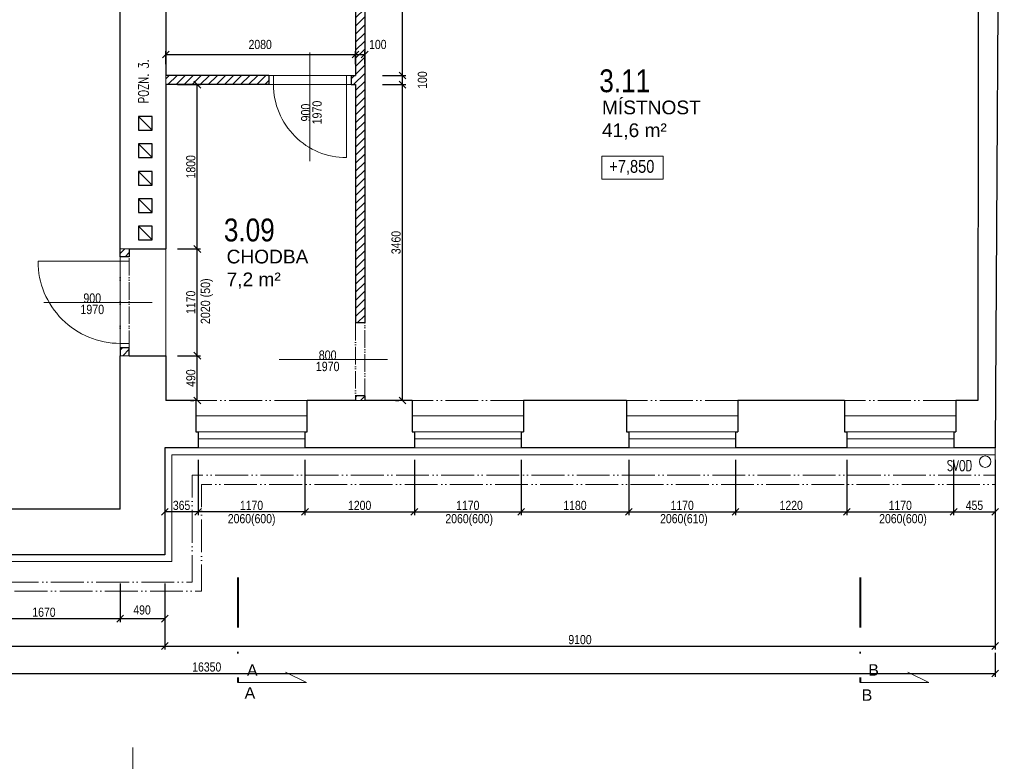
# Model space of a CAD drawing. Header units: millimetres. Extents: x -300958 to -108039, y 30118 to 292543.
# Tile 80 of 256: x -258974 to -248183, y 135107 to 143231. Entities that reach past the tile are written whole.
import ezdxf
from ezdxf.enums import TextEntityAlignment as Align

# ---------------------------------------------------------------- set-up
doc = ezdxf.new("R2010")
doc.units = ezdxf.units.MM
doc.header["$MEASUREMENT"] = 0
doc.linetypes.add('ACAD_ISO05W100', pattern=[33, 24, -3, 0, -3, 0, -3])
doc.linetypes.add('DGN Style 4', pattern=[1094.119168, 546.717885, -273.358943, 0.683397, -273.358943])
doc.layers.get('0').update_dxf_attribs({"lineweight": 13})
doc.layers.get('Defpoints').update_dxf_attribs({"color": 3, "lineweight": 13})
for name, color, linetype, lineweight in [('BOURÁNÍ', 40, 'Continuous', 13), ('dims', 7, 'Continuous', 9), ('dvere', 7, 'Continuous', 9), ('legenda', 7, 'Continuous', 13), ('Materiály', 1, 'Continuous', 13), ('popis', 7, 'Continuous', 9), ('RAMECEK', 7, 'Continuous', 0), ('rez', 7, 'Continuous', 13), ('tenka', 7, 'Continuous', 13), ('texts', 3, 'Continuous', 30), ('výškové kóty', 7, 'Continuous', 13), ('walls', 7, 'Continuous', 13)]:
    doc.layers.add(name, color=color, linetype=linetype, lineweight=lineweight)
doc.styles.add('GENERATED_STYLE_8', font='arial.ttf')
doc.styles.get("Standard").update_dxf_attribs({"font": 'txt.shx'})
doc.styles.add('STYLE-0', font='ARIALN.TTF')
doc.styles.add('Style-Arial', font='arial.ttf')
doc.dimstyles.new('arch', dxfattribs={"dimscale": 50, "dimtxt": 2.5, "dimasz": 2.5, "dimexe": 1.25, "dimexo": 0.9, "dimtad": 1, "dimdec": 0, "dimtxsty": 'STYLE-0', "dimblk": 'ARCHTICK', "dimcen": 2.5, "dimadec": 0, "dimazin": 0, "dimtfac": 1, "dimtdec": 0, "dimtmove": 2, "dimatfit": 3, "dimldrblk": 'ARCHTICK', "dimfxl": 0, "dimarcsym": 0})

# ---------------------------------------------------------------- blocks, each defined once
blk = doc.blocks.new('*U49')
at = {"layer": 'RAMECEK', "linetype": 'Continuous', "lineweight": 0}
blk.add_line((-5250, -11138), (-5250, -10838), dxfattribs=at)
blk = doc.blocks.new('*U48')
at = {"layer": 'rez', "linetype": 'DGN Style 4', "lineweight": 40}
blk.add_line((-376, 574), (-376, -574), dxfattribs=at)
at = {"layer": 'rez', "linetype": 'Continuous', "lineweight": 0, "flags": 128}
blk.add_lwpolyline([(-376, -574), (376, -574), (146, -464)], dxfattribs=at)
blk = doc.blocks.new('_ArchTick')
at = {"color": 0, "linetype": 'ByBlock', "flags": 128}
blk.add_lwpolyline([(-0.5, -0.5), (0.5, 0.5)], dxfattribs=at)
blk = doc.blocks.new('*D369')
at = {"layer": 'Defpoints', "color": 0, "linetype": 'Continuous'}
for p in [(-255071, 142520), (-254779, 142520), (-254779, 139060)]:
    blk.add_point(p, dxfattribs=at)
at = {"layer": 'dims', "color": 0, "linetype": 'Continuous', "lineweight": -2}
for p, q in [((-254996, 142520), (-254742, 142520)), ((-254779, 139060), (-254779, 142520)), ((-254854, 139060), (-254817, 139060))]:
    blk.add_line(p, q, dxfattribs=at)
at = {"layer": 'dims', "color": 0, "linetype": 'Continuous', "lineweight": -2, "xscale": 75, "yscale": 75, "zscale": 75}
for p, rotation in [((-254779, 142520), 90), ((-254779, 139060), 270)]:
    blk.add_blockref('_ArchTick', p, dxfattribs=dict(at, rotation=rotation))
at = {"layer": 'dims', "color": 0, "linetype": 'Continuous', "insert": (-254849, 140790), "char_height": 100, "attachment_point": 5, "rotation": 90, "style": 'STYLE-0'}
blk.add_mtext('3460', dxfattribs=at)
blk = doc.blocks.new('*D370')
at = {"layer": 'Defpoints', "color": 0, "linetype": 'Continuous'}
for p in [(-255071, 142620), (-254779, 142620), (-254779, 142520)]:
    blk.add_point(p, dxfattribs=at)
at = {"layer": 'dims', "color": 0, "linetype": 'Continuous', "lineweight": -2}
for p, q in [((-254996, 142620), (-254742, 142620)), ((-254779, 142520), (-254779, 142620)), ((-254854, 142520), (-254817, 142520))]:
    blk.add_line(p, q, dxfattribs=at)
at = {"layer": 'dims', "color": 0, "linetype": 'Continuous', "lineweight": -2, "xscale": 75, "yscale": 75, "zscale": 75}
for p, rotation in [((-254779, 142620), 90), ((-254779, 142520), 270)]:
    blk.add_blockref('_ArchTick', p, dxfattribs=dict(at, rotation=rotation))
at = {"layer": 'dims', "color": 0, "linetype": 'Continuous', "insert": (-254560, 142570), "char_height": 100, "attachment_point": 5, "rotation": 90, "style": 'STYLE-0'}
blk.add_mtext('100', dxfattribs=at)
blk = doc.blocks.new('*D372')
at = {"layer": 'Defpoints', "color": 0, "linetype": 'Continuous'}
for p in [(-255074, 145250), (-254779, 145250), (-254779, 142620)]:
    blk.add_point(p, dxfattribs=at)
at = {"layer": 'dims', "color": 0, "linetype": 'Continuous', "lineweight": -2}
for p, q in [((-254999, 145250), (-254742, 145250)), ((-254779, 142620), (-254779, 145250)), ((-254854, 142620), (-254817, 142620))]:
    blk.add_line(p, q, dxfattribs=at)
at = {"layer": 'dims', "color": 0, "linetype": 'Continuous', "lineweight": -2, "xscale": 75, "yscale": 75, "zscale": 75}
for p, rotation in [((-254779, 145250), 90), ((-254779, 142620), 270)]:
    blk.add_blockref('_ArchTick', p, dxfattribs=dict(at, rotation=rotation))
at = {"layer": 'dims', "color": 0, "linetype": 'Continuous', "insert": (-254849, 143935), "char_height": 100, "attachment_point": 5, "rotation": 90, "style": 'STYLE-0'}
blk.add_mtext('2630', dxfattribs=at)
blk = doc.blocks.new('*D410')
at = {"layer": 'Defpoints', "color": 0, "linetype": 'Continuous'}
for p in [(-255293, 142850), (-257373, 142669), (-255293, 142669)]:
    blk.add_point(p, dxfattribs=at)
at = {"layer": 'dims', "color": 0, "linetype": 'Continuous', "lineweight": -2}
for p, q in [((-257373, 142744), (-257373, 142887)), ((-255293, 142744), (-255293, 142887)), ((-257373, 142850), (-255293, 142850))]:
    blk.add_line(p, q, dxfattribs=at)
at = {"layer": 'dims', "color": 0, "linetype": 'Continuous', "lineweight": -2, "xscale": 75, "yscale": 75, "zscale": 75, "rotation": 180}
blk.add_blockref('_ArchTick', (-257373, 142850), dxfattribs=at)
at = {"layer": 'dims', "color": 0, "linetype": 'Continuous', "lineweight": -2, "xscale": 75, "yscale": 75, "zscale": 75}
blk.add_blockref('_ArchTick', (-255293, 142850), dxfattribs=at)
at = {"layer": 'dims', "color": 0, "linetype": 'Continuous', "insert": (-256338, 142959), "char_height": 100, "attachment_point": 5, "style": 'STYLE-0'}
blk.add_mtext('2080', dxfattribs=at)
blk = doc.blocks.new('*D411')
at = {"layer": 'Defpoints', "color": 0, "linetype": 'Continuous'}
for p in [(-255193, 142850), (-255293, 142669), (-255193, 142669)]:
    blk.add_point(p, dxfattribs=at)
at = {"layer": 'dims', "color": 0, "linetype": 'Continuous', "lineweight": -2}
for p, q in [((-255293, 142744), (-255293, 142887)), ((-255193, 142744), (-255193, 142887)), ((-255293, 142850), (-255193, 142850))]:
    blk.add_line(p, q, dxfattribs=at)
at = {"layer": 'dims', "color": 0, "linetype": 'Continuous', "lineweight": -2, "xscale": 75, "yscale": 75, "zscale": 75, "rotation": 180}
blk.add_blockref('_ArchTick', (-255293, 142850), dxfattribs=at)
at = {"layer": 'dims', "color": 0, "linetype": 'Continuous', "lineweight": -2, "xscale": 75, "yscale": 75, "zscale": 75}
blk.add_blockref('_ArchTick', (-255193, 142850), dxfattribs=at)
at = {"layer": 'dims', "color": 0, "linetype": 'Continuous', "insert": (-255049, 142959), "char_height": 100, "attachment_point": 5, "style": 'STYLE-0'}
blk.add_mtext('100', dxfattribs=at)
blk = doc.blocks.new('*D445')
at = {"layer": 'Defpoints', "color": 0, "linetype": 'Continuous'}
for p in [(-257320, 139550), (-257028, 139550), (-257028, 139060)]:
    blk.add_point(p, dxfattribs=at)
at = {"layer": 'dims', "color": 0, "linetype": 'Continuous', "lineweight": -2}
for p, q in [((-257245, 139550), (-256991, 139550)), ((-257028, 139060), (-257028, 139550)), ((-257103, 139060), (-257066, 139060))]:
    blk.add_line(p, q, dxfattribs=at)
at = {"layer": 'dims', "color": 0, "linetype": 'Continuous', "lineweight": -2, "xscale": 75, "yscale": 75, "zscale": 75}
for p, rotation in [((-257028, 139550), 90), ((-257028, 139060), 270)]:
    blk.add_blockref('_ArchTick', p, dxfattribs=dict(at, rotation=rotation))
at = {"layer": 'dims', "color": 0, "linetype": 'Continuous', "insert": (-257098, 139305), "char_height": 100, "attachment_point": 5, "rotation": 90, "style": 'STYLE-0'}
blk.add_mtext('490', dxfattribs=at)
blk = doc.blocks.new('*D446')
at = {"layer": 'Defpoints', "color": 0, "linetype": 'Continuous'}
for p in [(-257320, 140720), (-257028, 140720), (-257028, 139550)]:
    blk.add_point(p, dxfattribs=at)
at = {"layer": 'dims', "color": 0, "linetype": 'Continuous', "lineweight": -2}
for p, q in [((-257245, 140720), (-256991, 140720)), ((-257028, 139550), (-257028, 140720)), ((-257103, 139550), (-257066, 139550))]:
    blk.add_line(p, q, dxfattribs=at)
at = {"layer": 'dims', "color": 0, "linetype": 'Continuous', "lineweight": -2, "xscale": 75, "yscale": 75, "zscale": 75}
for p, rotation in [((-257028, 140720), 90), ((-257028, 139550), 270)]:
    blk.add_blockref('_ArchTick', p, dxfattribs=dict(at, rotation=rotation))
at = {"layer": 'dims', "color": 0, "linetype": 'Continuous', "insert": (-257098, 140135), "char_height": 100, "attachment_point": 5, "rotation": 90, "style": 'STYLE-0'}
blk.add_mtext('1170', dxfattribs=at)
blk = doc.blocks.new('*D447')
at = {"layer": 'Defpoints', "color": 0, "linetype": 'Continuous'}
for p in [(-257320, 142520), (-257028, 142520), (-257028, 140720)]:
    blk.add_point(p, dxfattribs=at)
at = {"layer": 'dims', "color": 0, "linetype": 'Continuous', "lineweight": -2}
for p, q in [((-257245, 142520), (-256991, 142520)), ((-257028, 140720), (-257028, 142520)), ((-257103, 140720), (-257066, 140720))]:
    blk.add_line(p, q, dxfattribs=at)
at = {"layer": 'dims', "color": 0, "linetype": 'Continuous', "lineweight": -2, "xscale": 75, "yscale": 75, "zscale": 75}
for p, rotation in [((-257028, 142520), 90), ((-257028, 140720), 270)]:
    blk.add_blockref('_ArchTick', p, dxfattribs=dict(at, rotation=rotation))
at = {"layer": 'dims', "color": 0, "linetype": 'Continuous', "insert": (-257098, 141620), "char_height": 100, "attachment_point": 5, "rotation": 90, "style": 'STYLE-0'}
blk.add_mtext('1800', dxfattribs=at)
blk = doc.blocks.new('*D666')
at = {"layer": 'Defpoints', "color": 0, "linetype": 'Continuous'}
for p in [(-253478, 138483), (-252298, 138483), (-252298, 137840)]:
    blk.add_point(p, dxfattribs=at)
at = {"layer": 'dims', "color": 0, "linetype": 'Continuous', "lineweight": -2}
for p, q in [((-253478, 138408), (-253478, 137802)), ((-252298, 138408), (-252298, 137802)), ((-253478, 137840), (-252298, 137840))]:
    blk.add_line(p, q, dxfattribs=at)
at = {"layer": 'dims', "color": 0, "linetype": 'Continuous', "lineweight": -2, "xscale": 75, "yscale": 75, "zscale": 75, "rotation": 180}
blk.add_blockref('_ArchTick', (-253478, 137840), dxfattribs=at)
at = {"layer": 'dims', "color": 0, "linetype": 'Continuous', "lineweight": -2, "xscale": 75, "yscale": 75, "zscale": 75}
blk.add_blockref('_ArchTick', (-252298, 137840), dxfattribs=at)
at = {"layer": 'dims', "color": 0, "linetype": 'Continuous', "insert": (-252888, 137910), "char_height": 100, "attachment_point": 5, "style": 'STYLE-0'}
blk.add_mtext('1180', dxfattribs=at)
blk = doc.blocks.new('*D667')
at = {"layer": 'Defpoints', "color": 0, "linetype": 'Continuous'}
for p in [(-252298, 138483), (-251128, 138483), (-251128, 137840)]:
    blk.add_point(p, dxfattribs=at)
at = {"layer": 'dims', "color": 0, "linetype": 'Continuous', "lineweight": -2}
for p, q in [((-252298, 138408), (-252298, 137802)), ((-251128, 138408), (-251128, 137802)), ((-252298, 137840), (-251128, 137840))]:
    blk.add_line(p, q, dxfattribs=at)
at = {"layer": 'dims', "color": 0, "linetype": 'Continuous', "lineweight": -2, "xscale": 75, "yscale": 75, "zscale": 75, "rotation": 180}
blk.add_blockref('_ArchTick', (-252298, 137840), dxfattribs=at)
at = {"layer": 'dims', "color": 0, "linetype": 'Continuous', "lineweight": -2, "xscale": 75, "yscale": 75, "zscale": 75}
blk.add_blockref('_ArchTick', (-251128, 137840), dxfattribs=at)
at = {"layer": 'dims', "color": 0, "linetype": 'Continuous', "insert": (-251713, 137910), "char_height": 100, "attachment_point": 5, "style": 'STYLE-0'}
blk.add_mtext('1170', dxfattribs=at)
blk = doc.blocks.new('*D668')
at = {"layer": 'Defpoints', "color": 0, "linetype": 'Continuous'}
for p in [(-251128, 138483), (-249908, 138483), (-249908, 137840)]:
    blk.add_point(p, dxfattribs=at)
at = {"layer": 'dims', "color": 0, "linetype": 'Continuous', "lineweight": -2}
for p, q in [((-251128, 138408), (-251128, 137802)), ((-249908, 138408), (-249908, 137802)), ((-251128, 137840), (-249908, 137840))]:
    blk.add_line(p, q, dxfattribs=at)
at = {"layer": 'dims', "color": 0, "linetype": 'Continuous', "lineweight": -2, "xscale": 75, "yscale": 75, "zscale": 75, "rotation": 180}
blk.add_blockref('_ArchTick', (-251128, 137840), dxfattribs=at)
at = {"layer": 'dims', "color": 0, "linetype": 'Continuous', "lineweight": -2, "xscale": 75, "yscale": 75, "zscale": 75}
blk.add_blockref('_ArchTick', (-249908, 137840), dxfattribs=at)
at = {"layer": 'dims', "color": 0, "linetype": 'Continuous', "insert": (-250518, 137910), "char_height": 100, "attachment_point": 5, "style": 'STYLE-0'}
blk.add_mtext('1220', dxfattribs=at)
blk = doc.blocks.new('*D669')
at = {"layer": 'Defpoints', "color": 0, "linetype": 'Continuous'}
for p in [(-249908, 138483), (-248738, 138483), (-248738, 137840)]:
    blk.add_point(p, dxfattribs=at)
at = {"layer": 'dims', "color": 0, "linetype": 'Continuous', "lineweight": -2}
for p, q in [((-249908, 138408), (-249908, 137802)), ((-248738, 138408), (-248738, 137802)), ((-249908, 137840), (-248738, 137840))]:
    blk.add_line(p, q, dxfattribs=at)
at = {"layer": 'dims', "color": 0, "linetype": 'Continuous', "lineweight": -2, "xscale": 75, "yscale": 75, "zscale": 75, "rotation": 180}
blk.add_blockref('_ArchTick', (-249908, 137840), dxfattribs=at)
at = {"layer": 'dims', "color": 0, "linetype": 'Continuous', "lineweight": -2, "xscale": 75, "yscale": 75, "zscale": 75}
blk.add_blockref('_ArchTick', (-248738, 137840), dxfattribs=at)
at = {"layer": 'dims', "color": 0, "linetype": 'Continuous', "insert": (-249323, 137910), "char_height": 100, "attachment_point": 5, "style": 'STYLE-0'}
blk.add_mtext('1170', dxfattribs=at)
blk = doc.blocks.new('*D670')
at = {"layer": 'Defpoints', "color": 0, "linetype": 'Continuous'}
for p in [(-248738, 138483), (-248283, 138483), (-248283, 137840)]:
    blk.add_point(p, dxfattribs=at)
at = {"layer": 'dims', "color": 0, "linetype": 'Continuous', "lineweight": -2}
for p, q in [((-248738, 138408), (-248738, 137802)), ((-248283, 138408), (-248283, 137802)), ((-248738, 137840), (-248283, 137840))]:
    blk.add_line(p, q, dxfattribs=at)
at = {"layer": 'dims', "color": 0, "linetype": 'Continuous', "lineweight": -2, "xscale": 75, "yscale": 75, "zscale": 75, "rotation": 180}
blk.add_blockref('_ArchTick', (-248738, 137840), dxfattribs=at)
at = {"layer": 'dims', "color": 0, "linetype": 'Continuous', "lineweight": -2, "xscale": 75, "yscale": 75, "zscale": 75}
blk.add_blockref('_ArchTick', (-248283, 137840), dxfattribs=at)
at = {"layer": 'dims', "color": 0, "linetype": 'Continuous', "insert": (-248510, 137910), "char_height": 100, "attachment_point": 5, "style": 'STYLE-0'}
blk.add_mtext('455', dxfattribs=at)
blk = doc.blocks.new('*D671')
at = {"layer": 'Defpoints', "color": 0, "linetype": 'Continuous'}
for p in [(-257018, 138483), (-255848, 138483), (-257018, 137840)]:
    blk.add_point(p, dxfattribs=at)
at = {"layer": 'dims', "color": 0, "linetype": 'Continuous', "lineweight": -2}
for p, q in [((-257018, 138408), (-257018, 137802)), ((-255848, 138408), (-255848, 137802)), ((-255848, 137840), (-257018, 137840))]:
    blk.add_line(p, q, dxfattribs=at)
at = {"layer": 'dims', "color": 0, "linetype": 'Continuous', "lineweight": -2, "xscale": 75, "yscale": 75, "zscale": 75, "rotation": 180}
blk.add_blockref('_ArchTick', (-257018, 137840), dxfattribs=at)
at = {"layer": 'dims', "color": 0, "linetype": 'Continuous', "lineweight": -2, "xscale": 75, "yscale": 75, "zscale": 75}
blk.add_blockref('_ArchTick', (-255848, 137840), dxfattribs=at)
at = {"layer": 'dims', "color": 0, "linetype": 'Continuous', "insert": (-256433, 137910), "char_height": 100, "attachment_point": 5, "style": 'STYLE-0'}
blk.add_mtext('1170', dxfattribs=at)
blk = doc.blocks.new('*D676')
at = {"layer": 'Defpoints', "color": 0, "linetype": 'Continuous'}
for p in [(-259543, 137131), (-257873, 137131), (-257873, 136670)]:
    blk.add_point(p, dxfattribs=at)
at = {"layer": 'dims', "color": 0, "linetype": 'Continuous', "lineweight": -2}
for p, q in [((-259543, 137056), (-259543, 136632)), ((-257873, 137056), (-257873, 136632)), ((-259543, 136670), (-257873, 136670))]:
    blk.add_line(p, q, dxfattribs=at)
at = {"layer": 'dims', "color": 0, "linetype": 'Continuous', "lineweight": -2, "xscale": 75, "yscale": 75, "zscale": 75, "rotation": 180}
blk.add_blockref('_ArchTick', (-259543, 136670), dxfattribs=at)
at = {"layer": 'dims', "color": 0, "linetype": 'Continuous', "lineweight": -2, "xscale": 75, "yscale": 75, "zscale": 75}
blk.add_blockref('_ArchTick', (-257873, 136670), dxfattribs=at)
at = {"layer": 'dims', "color": 0, "linetype": 'Continuous', "insert": (-258708, 136740), "char_height": 100, "attachment_point": 5, "style": 'STYLE-0'}
blk.add_mtext('1670', dxfattribs=at)
blk = doc.blocks.new('*D691')
at = {"layer": 'Defpoints', "color": 0, "linetype": 'Continuous'}
for p in [(-264633, 136670), (-257383, 136670), (-257383, 136370)]:
    blk.add_point(p, dxfattribs=at)
at = {"layer": 'dims', "color": 0, "linetype": 'Continuous', "lineweight": -2}
for p, q in [((-264633, 136595), (-264633, 136332)), ((-257383, 136595), (-257383, 136332)), ((-264633, 136370), (-257383, 136370))]:
    blk.add_line(p, q, dxfattribs=at)
at = {"layer": 'dims', "color": 0, "linetype": 'Continuous', "lineweight": -2, "xscale": 75, "yscale": 75, "zscale": 75, "rotation": 180}
blk.add_blockref('_ArchTick', (-264633, 136370), dxfattribs=at)
at = {"layer": 'dims', "color": 0, "linetype": 'Continuous', "lineweight": -2, "xscale": 75, "yscale": 75, "zscale": 75}
blk.add_blockref('_ArchTick', (-257383, 136370), dxfattribs=at)
at = {"layer": 'dims', "color": 0, "linetype": 'Continuous', "insert": (-261008, 136440), "char_height": 100, "attachment_point": 5, "style": 'STYLE-0'}
blk.add_mtext('7250', dxfattribs=at)
blk = doc.blocks.new('*D692')
at = {"layer": 'Defpoints', "color": 0, "linetype": 'Continuous'}
for p in [(-248283, 138381), (-257383, 137131), (-248283, 136370)]:
    blk.add_point(p, dxfattribs=at)
at = {"layer": 'dims', "color": 0, "linetype": 'Continuous', "lineweight": -2}
for p, q in [((-248283, 138306), (-248283, 136332)), ((-257383, 137056), (-257383, 136332)), ((-257383, 136370), (-248283, 136370))]:
    blk.add_line(p, q, dxfattribs=at)
at = {"layer": 'dims', "color": 0, "linetype": 'Continuous', "lineweight": -2, "xscale": 75, "yscale": 75, "zscale": 75, "rotation": 180}
blk.add_blockref('_ArchTick', (-257383, 136370), dxfattribs=at)
at = {"layer": 'dims', "color": 0, "linetype": 'Continuous', "lineweight": -2, "xscale": 75, "yscale": 75, "zscale": 75}
blk.add_blockref('_ArchTick', (-248283, 136370), dxfattribs=at)
at = {"layer": 'dims', "color": 0, "linetype": 'Continuous', "insert": (-252833, 136440), "char_height": 100, "attachment_point": 5, "style": 'STYLE-0'}
blk.add_mtext('9100', dxfattribs=at)
blk = doc.blocks.new('*D693')
at = {"layer": 'Defpoints', "color": 0, "linetype": 'Continuous'}
for p in [(-254648, 138483), (-253478, 138483), (-253478, 137840)]:
    blk.add_point(p, dxfattribs=at)
at = {"layer": 'dims', "color": 0, "linetype": 'Continuous', "lineweight": -2}
for p, q in [((-254648, 138408), (-254648, 137802)), ((-253478, 138408), (-253478, 137802)), ((-254648, 137840), (-253478, 137840))]:
    blk.add_line(p, q, dxfattribs=at)
at = {"layer": 'dims', "color": 0, "linetype": 'Continuous', "lineweight": -2, "xscale": 75, "yscale": 75, "zscale": 75, "rotation": 180}
blk.add_blockref('_ArchTick', (-254648, 137840), dxfattribs=at)
at = {"layer": 'dims', "color": 0, "linetype": 'Continuous', "lineweight": -2, "xscale": 75, "yscale": 75, "zscale": 75}
blk.add_blockref('_ArchTick', (-253478, 137840), dxfattribs=at)
at = {"layer": 'dims', "color": 0, "linetype": 'Continuous', "insert": (-254063, 137910), "char_height": 100, "attachment_point": 5, "style": 'STYLE-0'}
blk.add_mtext('1170', dxfattribs=at)
blk = doc.blocks.new('*D694')
at = {"layer": 'Defpoints', "color": 0, "linetype": 'Continuous'}
for p in [(-255848, 138483), (-254648, 138483), (-254648, 137840)]:
    blk.add_point(p, dxfattribs=at)
at = {"layer": 'dims', "color": 0, "linetype": 'Continuous', "lineweight": -2}
for p, q in [((-255848, 138408), (-255848, 137802)), ((-254648, 138408), (-254648, 137802)), ((-255848, 137840), (-254648, 137840))]:
    blk.add_line(p, q, dxfattribs=at)
at = {"layer": 'dims', "color": 0, "linetype": 'Continuous', "lineweight": -2, "xscale": 75, "yscale": 75, "zscale": 75, "rotation": 180}
blk.add_blockref('_ArchTick', (-255848, 137840), dxfattribs=at)
at = {"layer": 'dims', "color": 0, "linetype": 'Continuous', "lineweight": -2, "xscale": 75, "yscale": 75, "zscale": 75}
blk.add_blockref('_ArchTick', (-254648, 137840), dxfattribs=at)
at = {"layer": 'dims', "color": 0, "linetype": 'Continuous', "insert": (-255248, 137910), "char_height": 100, "attachment_point": 5, "style": 'STYLE-0'}
blk.add_mtext('1200', dxfattribs=at)
blk = doc.blocks.new('*D696')
at = {"layer": 'Defpoints', "color": 0, "linetype": 'Continuous'}
for p in [(-257873, 137131), (-257383, 137131), (-257383, 136670)]:
    blk.add_point(p, dxfattribs=at)
at = {"layer": 'dims', "color": 0, "linetype": 'Continuous', "lineweight": -2}
for p, q in [((-257873, 137056), (-257873, 136632)), ((-257383, 137056), (-257383, 136632)), ((-257873, 136670), (-257383, 136670))]:
    blk.add_line(p, q, dxfattribs=at)
at = {"layer": 'dims', "color": 0, "linetype": 'Continuous', "lineweight": -2, "xscale": 75, "yscale": 75, "zscale": 75, "rotation": 180}
blk.add_blockref('_ArchTick', (-257873, 136670), dxfattribs=at)
at = {"layer": 'dims', "color": 0, "linetype": 'Continuous', "lineweight": -2, "xscale": 75, "yscale": 75, "zscale": 75}
blk.add_blockref('_ArchTick', (-257383, 136670), dxfattribs=at)
at = {"layer": 'dims', "color": 0, "linetype": 'Continuous', "insert": (-257633, 136765), "char_height": 100, "attachment_point": 5, "style": 'STYLE-0'}
blk.add_mtext('490', dxfattribs=at)
blk = doc.blocks.new('*D697')
at = {"layer": 'Defpoints', "color": 0, "linetype": 'Continuous'}
for p in [(-257383, 138483), (-257018, 138483), (-257383, 137840)]:
    blk.add_point(p, dxfattribs=at)
at = {"layer": 'dims', "color": 0, "linetype": 'Continuous', "lineweight": -2}
for p, q in [((-257383, 138408), (-257383, 137802)), ((-257018, 138408), (-257018, 137802)), ((-257018, 137840), (-257383, 137840))]:
    blk.add_line(p, q, dxfattribs=at)
at = {"layer": 'dims', "color": 0, "linetype": 'Continuous', "lineweight": -2, "xscale": 75, "yscale": 75, "zscale": 75, "rotation": 180}
blk.add_blockref('_ArchTick', (-257383, 137840), dxfattribs=at)
at = {"layer": 'dims', "color": 0, "linetype": 'Continuous', "lineweight": -2, "xscale": 75, "yscale": 75, "zscale": 75}
blk.add_blockref('_ArchTick', (-257018, 137840), dxfattribs=at)
at = {"layer": 'dims', "color": 0, "linetype": 'Continuous', "insert": (-257200, 137910), "char_height": 100, "attachment_point": 5, "style": 'STYLE-0'}
blk.add_mtext('365', dxfattribs=at)
blk = doc.blocks.new('*D698')
at = {"layer": 'Defpoints', "color": 0, "linetype": 'Continuous'}
for p in [(-264633, 136370), (-248283, 136370), (-248283, 136070)]:
    blk.add_point(p, dxfattribs=at)
at = {"layer": 'dims', "color": 0, "linetype": 'Continuous', "lineweight": -2}
for p, q in [((-264633, 136295), (-264633, 136032)), ((-248283, 136295), (-248283, 136032)), ((-264633, 136070), (-248283, 136070))]:
    blk.add_line(p, q, dxfattribs=at)
at = {"layer": 'dims', "color": 0, "linetype": 'Continuous', "lineweight": -2, "xscale": 75, "yscale": 75, "zscale": 75, "rotation": 180}
blk.add_blockref('_ArchTick', (-264633, 136070), dxfattribs=at)
at = {"layer": 'dims', "color": 0, "linetype": 'Continuous', "lineweight": -2, "xscale": 75, "yscale": 75, "zscale": 75}
blk.add_blockref('_ArchTick', (-248283, 136070), dxfattribs=at)
at = {"layer": 'dims', "color": 0, "linetype": 'Continuous', "insert": (-256924, 136140), "char_height": 100, "attachment_point": 5, "style": 'STYLE-0'}
blk.add_mtext('16350', dxfattribs=at)

msp = doc.modelspace()

# ---------------------------------------------------------------- hatches: boundary and pattern name
at = {"layer": 'BOURÁNÍ', "linetype": 'Continuous'}
h = msp.add_hatch(dxfattribs=at)
h.set_pattern_fill('ANSI31', color=256, scale=500, style=0)
h.paths.add_polyline_path([(-255192.6, 145250), (-255292.6, 145250), (-255292.6, 142620), (-255342.6, 142620), (-255342.6, 142520), (-255292.6, 142520), (-255292.6, 139910), (-255192.6, 139910)])
h = msp.add_hatch(dxfattribs=at)
h.set_pattern_fill('ANSI31', color=256, scale=500, style=0)
h.paths.add_polyline_path([(-257372.6, 142620), (-257372.6, 142520), (-256242.6, 142520), (-256242.6, 142620)])
h = msp.add_hatch(dxfattribs=at)
h.set_pattern_fill('ANSI31', color=256, scale=500, style=0)
h.paths.add_polyline_path([(-257872.6, 140720), (-257872.6, 140635), (-257772.6, 140635), (-257772.6, 140720)])
h.paths.add_polyline_path([(-257772.6, 139635), (-257872.6, 139635), (-257872.6, 139550), (-257772.6, 139550)])
h = msp.add_hatch(dxfattribs=at)
h.set_pattern_fill('ANSI31', color=256, scale=500, style=0)
h.paths.add_polyline_path([(-255192.6, 139060), (-255192.6, 139110), (-255292.6, 139110), (-255292.6, 139060)])

# ---------------------------------------------------------------- linework, layer by layer
at = {"layer": 'BOURÁNÍ', "linetype": 'Continuous', "lineweight": 30}
for p, q in [((-255292.6, 145250), (-255292.6, 142620)), ((-255192.6, 145250), (-255192.6, 139910)), ((-256242.6, 142620), (-257372.6, 142620)), ((-256242.6, 142620), (-256242.6, 142520)), ((-255342.6, 142620), (-255342.6, 142520)), ((-255342.6, 142620), (-255292.6, 142620)), ((-256242.6, 142520), (-257372.6, 142520)), ((-255342.6, 142520), (-255292.6, 142520)), ((-255292.6, 142520), (-255292.6, 139910)), ((-257872.6, 140635), (-257872.6, 140720)), ((-257772.6, 140635), (-257872.6, 140635)), ((-257772.6, 140720), (-257772.6, 140635)), ((-257772.6, 139635), (-257872.6, 139635)), ((-257872.6, 139635), (-257872.6, 139550)), ((-257772.6, 139550), (-257772.6, 139635)), ((-255292.6, 139110), (-255292.6, 139060)), ((-255192.6, 139110), (-255192.6, 139060))]:
    msp.add_line(p, q, dxfattribs=at)
at = {"layer": 'BOURÁNÍ', "linetype": 'Continuous'}
for p, q in [((-256242.6, 142620), (-255342.6, 142620)), ((-256192.6, 142620), (-256192.6, 142520)), ((-255392.6, 142620), (-255392.6, 142520)), ((-255342.6, 142520), (-256242.6, 142520)), ((-257872.6, 140635), (-257872.6, 139635)), ((-257372.6, 140720), (-257372.6, 139550)), ((-257772.6, 140585), (-257872.6, 140585)), ((-257772.6, 139685), (-257872.6, 139685)), ((-255847.6, 138715), (-257017.6, 138715)), ((-253477.6, 138715), (-254647.6, 138715)), ((-251127.6, 138715), (-252297.6, 138715)), ((-248737.6, 138715), (-249907.6, 138715)), ((-255847.6, 138640), (-257017.6, 138640)), ((-253477.6, 138640), (-254647.6, 138640)), ((-251127.6, 138640), (-252297.6, 138640)), ((-248737.6, 138640), (-249907.6, 138640))]:
    msp.add_line(p, q, dxfattribs=at)
at = {"layer": 'BOURÁNÍ', "linetype": 'ACAD_ISO05W100', "ltscale": 8}
for p, q in [((-257872.6, 139635), (-257872.6, 140635)), ((-257772.6, 139635), (-257772.6, 140635)), ((-255292.6, 139910), (-255292.6, 139110)), ((-255192.6, 139110), (-255192.6, 139910))]:
    msp.add_line(p, q, dxfattribs=at)
at = {"layer": 'BOURÁNÍ', "linetype": 'Continuous', "flags": 128}
for points in [[(-255392.6, 142520), (-255392.6, 141720, -0.4142136), (-256192.6, 142520)], [(-257872.6, 140585), (-258772.6, 140585), (-257872.6, 140585), (-258772.6, 140585, 0.4142136), (-257872.6, 139685)]]:
    msp.add_lwpolyline(points, format="xyb", dxfattribs=at)
at = {"layer": 'BOURÁNÍ', "linetype": 'Continuous', "lineweight": 30, "flags": 128}
for points in [[(-255192.6, 139910), (-255292.6, 139910)], [(-255192.6, 139110), (-255292.6, 139110)]]:
    msp.add_lwpolyline(points, dxfattribs=at)
at = {"layer": 'dvere', "linetype": 'Continuous'}
for p, q in [((-255792.6, 142870), (-255792.6, 141682.7)), ((-257522.6, 140135), (-258709.9, 140135)), ((-254942.6, 139510), (-256129.9, 139510))]:
    msp.add_line(p, q, dxfattribs=at)
at = {"layer": 'Materiály', "linetype": 'Continuous', "lineweight": 0}
for p, q in [((-257872.6, 140720), (-257772.6, 140720)), ((-257372.6, 140720), (-257372.6, 139550)), ((-257872.6, 139550), (-257772.6, 139550))]:
    msp.add_line(p, q, dxfattribs=at)
at = {"layer": 'tenka', "linetype": 'Continuous'}
for p, q in [((-257372.6, 142520), (-257372.6, 142620)), ((-257772.6, 140720), (-257872.6, 140720)), ((-257772.6, 139550), (-257872.6, 139550)), ((-255292.6, 139060), (-255192.6, 139060)), ((-255822.6, 138890), (-257042.6, 138890)), ((-253452.6, 138890), (-254672.6, 138890)), ((-251102.6, 138890), (-252322.6, 138890)), ((-248712.6, 138890), (-249932.6, 138890)), ((-255822.6, 138540), (-257042.6, 138540)), ((-255847.6, 138540), (-257017.6, 138540)), ((-253477.6, 138540), (-254647.6, 138540)), ((-251127.6, 138540), (-252297.6, 138540)), ((-248737.6, 138540), (-249907.6, 138540))]:
    msp.add_line(p, q, dxfattribs=at)
at = {"layer": 'tenka', "linetype": 'ACAD_ISO05W100', "ltscale": 15}
for p, q in [((-255822.6, 139060), (-257042.6, 139060)), ((-253452.6, 139060), (-254672.6, 139060)), ((-251102.6, 139060), (-252322.6, 139060)), ((-248712.6, 139060), (-249932.6, 139060))]:
    msp.add_line(p, q, dxfattribs=at)
at = {"layer": 'tenka', "linetype": 'ACAD_ISO05W100', "lineweight": 0, "ltscale": 25}
msp.add_line((-248282.6, 138140), (-248282.6, 138540), dxfattribs=at)
at = {"layer": 'tenka', "linetype": 'ACAD_ISO05W100', "ltscale": 15, "flags": 128}
for points in [[(-248182.6, 155220), (-265032.6, 155220), (-265032.6, 136970), (-256982.6, 136970), (-256982.6, 138140), (-248282.6, 138140)], [(-248182.6, 155120), (-264932.6, 155120), (-264932.6, 137070), (-257082.6, 137070), (-257082.6, 138240), (-248282.6, 138240)]]:
    msp.add_lwpolyline(points, dxfattribs=at)
at = {"layer": 'tenka', "linetype": 'Continuous', "flags": 128}
msp.add_lwpolyline([(-248182.6, 154895), (-264707.6, 154895), (-264707.6, 137295), (-257307.6, 137295), (-257307.6, 138465), (-248282.6, 138465)], dxfattribs=at)
at = {"layer": 'tenka', "linetype": 'Continuous'}
msp.add_circle((-248392.6, 138390), 62.5, dxfattribs=at)
at = {"layer": 'výškové kóty', "linetype": 'Continuous', "flags": 128}
msp.add_lwpolyline([(-252593.2, 141735.1), (-251922.5, 141735.1), (-251922.5, 141485.6), (-252593.2, 141485.6)], close=True, dxfattribs=at)
at = {"layer": 'walls', "linetype": 'Continuous', "lineweight": 30}
for p, q in [((-257872.6, 140720), (-257872.6, 146220)), ((-257372.6, 145250), (-257372.6, 142620)), ((-248467.6, 145250), (-248469.5, 142850)), ((-248469.5, 142850), (-248472.6, 139060)), ((-257372.6, 142520), (-257372.6, 140720)), ((-257672.6, 142170), (-257522.6, 142020)), ((-257672.6, 141870), (-257522.6, 141720)), ((-257672.6, 141570), (-257522.6, 141420)), ((-257672.6, 141270), (-257522.6, 141120)), ((-257672.6, 140970), (-257522.6, 140820)), ((-257772.6, 140720), (-257372.6, 140720)), ((-257872.6, 137870), (-257872.6, 139550)), ((-257772.6, 139550), (-257372.6, 139550)), ((-257372.6, 139550), (-257372.6, 139060)), ((-257042.6, 139060), (-257042.6, 138715)), ((-255822.6, 138715), (-255822.6, 139060)), ((-255292.6, 139060), (-255822.6, 139060)), ((-254672.6, 139060), (-255192.6, 139060)), ((-254672.6, 139060), (-254672.6, 138715)), ((-253452.6, 139060), (-253452.6, 138715)), ((-252322.6, 139060), (-253452.6, 139060)), ((-252322.6, 139060), (-252322.6, 138715)), ((-251102.6, 139060), (-251102.6, 138715)), ((-249932.6, 139060), (-249932.6, 138715)), ((-248472.6, 139060), (-248712.6, 139060)), ((-248712.6, 139060), (-248712.6, 138715)), ((-257042.6, 138715), (-257017.6, 138715)), ((-257017.6, 138715), (-257017.6, 138540)), ((-255847.6, 138715), (-255847.6, 138540)), ((-255847.6, 138715), (-255822.6, 138715)), ((-254672.6, 138715), (-254647.6, 138715)), ((-254647.6, 138715), (-254647.6, 138540)), ((-253477.6, 138715), (-253477.6, 138540)), ((-253477.6, 138715), (-253452.6, 138715)), ((-252322.6, 138715), (-252297.6, 138715)), ((-252297.6, 138715), (-252297.6, 138540)), ((-251127.6, 138715), (-251127.6, 138540)), ((-251127.6, 138715), (-251102.6, 138715)), ((-249932.6, 138715), (-249907.6, 138715)), ((-249907.6, 138715), (-249907.6, 138540)), ((-248737.6, 138715), (-248737.6, 138540)), ((-248737.6, 138715), (-248712.6, 138715)), ((-257872.6, 137870), (-259542.6, 137870))]:
    msp.add_line(p, q, dxfattribs=at)
at = {"layer": 'walls', "linetype": 'Continuous', "lineweight": 30, "flags": 128}
for points in [[(-250612.6, 154820), (-248182.6, 154820), (-248282.6, 138540), (-248737.6, 138540)], [(-257082.6, 139060), (-257372.6, 139060)], [(-257042.6, 139060), (-257372.6, 139060)], [(-249932.6, 139060), (-251102.6, 139060)], [(-257382.6, 138540), (-257382.6, 138540), (-257382.6, 137370), (-259557.6, 137370)], [(-257017.6, 138540), (-257382.6, 138540)], [(-254647.6, 138540), (-255847.6, 138540)], [(-252297.6, 138540), (-253477.6, 138540)], [(-249907.6, 138540), (-251127.6, 138540)]]:
    msp.add_lwpolyline(points, dxfattribs=at)
for points in [[(-257522.6, 142020), (-257522.6, 142170), (-257672.6, 142170), (-257672.6, 142020)], [(-257522.6, 141720), (-257522.6, 141870), (-257672.6, 141870), (-257672.6, 141720)], [(-257522.6, 141420), (-257522.6, 141570), (-257672.6, 141570), (-257672.6, 141420)], [(-257522.6, 141120), (-257522.6, 141270), (-257672.6, 141270), (-257672.6, 141120)], [(-257522.6, 140820), (-257522.6, 140970), (-257672.6, 140970), (-257672.6, 140820)]]:
    msp.add_lwpolyline(points, close=True, dxfattribs=at)

# ---------------------------------------------------------------- block references
at = {"layer": 'RAMECEK', "linetype": 'Continuous', "lineweight": 0}
msp.add_blockref('*U49', (-252482.6, 146095), dxfattribs=at)
at = {"layer": 'rez', "linetype": 'DGN Style 4', "lineweight": 40}
for p in [(-256206.5, 136546.1), (-249385.6, 136546.1)]:
    msp.add_blockref('*U48', p, dxfattribs=at)

# ---------------------------------------------------------------- texts
at = {"layer": 'dims', "linetype": 'Continuous', "style": 'STYLE-0'}
for s, p in [('2060(600)', (-256431.8, 137765.7)), ('2060(600)', (-254047.4, 137765.7)), ('2060(610)', (-251694.1, 137765.7)), ('2060(600)', (-249292.9, 137765.7))]:
    msp.add_text(s, height=100, dxfattribs=at).set_placement(p, align=Align.MIDDLE_CENTER)
at = {"layer": 'dims', "linetype": 'Continuous', "insert": (-256923.1, 140147), "char_height": 102, "attachment_point": 5, "rotation": 90, "line_spacing_factor": 0.72871, "style": 'STYLE-0'}
msp.add_mtext('2020 (50)', dxfattribs=at)
at = {"layer": 'dvere', "linetype": 'Continuous', "insert": (-255776.3, 142213.9), "char_height": 102, "attachment_point": 5, "rotation": 90, "line_spacing_factor": 0.72871, "style": 'STYLE-0'}
msp.add_mtext('900\\P1970', dxfattribs=at)
at = {"layer": 'dvere', "linetype": 'Continuous', "char_height": 102, "attachment_point": 5, "line_spacing_factor": 0.72871, "style": 'STYLE-0'}
for s, insert in [('900\\P1970', (-258178.7, 140118.7)), ('800\\P1970', (-255598.7, 139493.7))]:
    msp.add_mtext(s, dxfattribs=dict(at, insert=insert))
at = {"layer": 'legenda', "linetype": 'Continuous', "lineweight": 0, "insert": (-257616.8, 142314.2), "char_height": 112, "attachment_point": 4, "rotation": 90.00116, "line_spacing_factor": 0.765173, "style": 'Style-Arial'}
msp.add_mtext('\\Fromans.shx;\\H1.000000x;\\W0.714290;POZN. 3.', dxfattribs=at)
at = {"layer": 'popis', "linetype": 'Continuous', "char_height": 150, "width": 1303.837, "attachment_point": 1, "style": 'GENERATED_STYLE_8'}
for s, insert in [('\\A1;MÍSTNOST \\P41,6 m²', (-252591.9, 142345.4)), ('\\A1;CHODBA \\P7,2 m²', (-256706.3, 140711.4))]:
    msp.add_mtext(s, dxfattribs=dict(at, insert=insert))
at = {"layer": 'popis', "linetype": 'Continuous', "insert": (-248811.7, 138346.9), "char_height": 112, "attachment_point": 4, "rotation": 0.00116, "line_spacing_factor": 0.765173, "style": 'Style-Arial'}
msp.add_mtext('{\\Fromans|c238;\\W0.71429;SVOD}', dxfattribs=at)
at = {"layer": 'rez', "linetype": 'Continuous', "lineweight": 0, "char_height": 125, "attachment_point": 7, "style": 'GENERATED_STYLE_8'}
for s, insert, width in [('A', (-256482.8, 136044), 286.438), ('B', (-249674.2, 136046.4), 353.127), ('A', (-256508.8, 135794), 4195.239), ('B', (-249745.6, 135770.8), 4195.239)]:
    msp.add_mtext(s, dxfattribs=dict(at, insert=insert, width=width))
at = {"layer": 'texts', "linetype": 'Continuous', "lineweight": 0, "char_height": 250, "width": 788.673, "attachment_point": 5}
for s, insert in [('\\fArial Narrow|b0|i0|c238|p39;3.11', (-252342.8, 142559.9)), ('\\fArial Narrow|b0|i0|c238|p39;3.09', (-256457.3, 140925.9))]:
    msp.add_mtext(s, dxfattribs=dict(at, insert=insert))
at = {"layer": 'výškové kóty', "linetype": 'Continuous', "insert": (-252512.7, 141694.2), "char_height": 140, "width": 1046.843, "attachment_point": 1, "style": 'STYLE-0'}
msp.add_mtext('+7,850', dxfattribs=at)

# ---------------------------------------------------------------- dimensions: what is measured, and where the dimension line sits
at = {"layer": 'dims', "linetype": 'Continuous'}
for base, p1, p2, angle, picture, middle in [((-254779.3, 145250), (-254779.3, 142620), (-255074.4, 145250), 90, '*D372', (-254849.1, 143935)), ((-254779.3, 142620), (-254779.3, 142520), (-255071.2, 142620), 90, '*D370', (-254560.5, 142570)), ((-257028.1, 142520), (-257028.1, 140720), (-257320, 142520), 90, '*D447', (-257097.9, 141620)), ((-254779.3, 142520), (-254779.3, 139060), (-255071.2, 142520), 90, '*D369', (-254849.1, 140790)), ((-257028.1, 140720), (-257028.1, 139550), (-257320, 140720), 90, '*D446', (-257097.9, 140135)), ((-257028.1, 139550), (-257028.1, 139060), (-257320, 139550), 90, '*D445', (-257097.9, 139305)), ((-257382.6, 137840), (-257017.6, 138483.5), (-257382.6, 138483.5), 180, '*D697', (-257200.1, 137909.8)), ((-257017.6, 137840), (-255847.6, 138483.5), (-257017.6, 138483.5), 180, '*D671', (-256432.6, 137909.8))]:
    dim = msp.add_linear_dim(base=base, p1=p1, p2=p2, angle=angle, dimstyle='arch', override={"dimtxt": 2, "dimasz": 1.5, "dimexe": 0.75, "dimexo": 1.5, "dimgap": 0.375, "dimcen": 0.05}, dxfattribs=at)
    dim.commit()
    dim.dimension.update_dxf_attribs({"geometry": picture, "text_midpoint": middle})
for base, p1, p2, picture, middle in [((-255292.6, 142850), (-257372.6, 142669.4), (-255292.6, 142669.4), '*D410', (-256338.2, 142959.4)), ((-255192.6, 142850), (-255292.6, 142669.4), (-255192.6, 142669.4), '*D411', (-255048.6, 142959.4)), ((-257382.6, 136670), (-257872.6, 137130.9), (-257382.6, 137130.9), '*D696', (-257632.9, 136764.7)), ((-248282.6, 136070), (-264632.6, 136370), (-248282.6, 136370), '*D698', (-256923.8, 136139.8))]:
    dim = msp.add_linear_dim(base=base, p1=p1, p2=p2, dimstyle='arch', override={"dimtxt": 2, "dimasz": 1.5, "dimexe": 0.75, "dimexo": 1.5, "dimgap": 0.375, "dimcen": 0.05}, dxfattribs=at)
    dim.commit()
    dim.dimension.update_dxf_attribs({"geometry": picture, "text_midpoint": middle, "dimtype": 160})
for base, p1, p2, picture, middle in [((-254647.6, 137840), (-255847.6, 138483.5), (-254647.6, 138483.5), '*D694', (-255247.6, 137909.8)), ((-253477.6, 137840), (-254647.6, 138483.5), (-253477.6, 138483.5), '*D693', (-254062.6, 137909.8)), ((-252297.6, 137840), (-253477.6, 138483.5), (-252297.6, 138483.5), '*D666', (-252887.6, 137909.8)), ((-251127.6, 137840), (-252297.6, 138483.5), (-251127.6, 138483.5), '*D667', (-251712.6, 137909.8)), ((-249907.6, 137840), (-251127.6, 138483.5), (-249907.6, 138483.5), '*D668', (-250517.6, 137909.8)), ((-248737.6, 137840), (-249907.6, 138483.5), (-248737.6, 138483.5), '*D669', (-249322.6, 137909.8)), ((-248282.6, 137840), (-248737.6, 138483.5), (-248282.6, 138483.5), '*D670', (-248510.1, 137909.6)), ((-248282.6, 136370), (-257382.6, 137130.9), (-248282.6, 138380.9), '*D692', (-252832.6, 136439.8)), ((-257872.6, 136670), (-259542.6, 137130.9), (-257872.6, 137130.9), '*D676', (-258707.6, 136739.8)), ((-257382.6, 136370), (-264632.6, 136670), (-257382.6, 136670), '*D691', (-261007.6, 136439.8))]:
    dim = msp.add_linear_dim(base=base, p1=p1, p2=p2, dimstyle='arch', override={"dimtxt": 2, "dimasz": 1.5, "dimexe": 0.75, "dimexo": 1.5, "dimgap": 0.375, "dimcen": 0.05}, dxfattribs=at)
    dim.commit()
    dim.dimension.update_dxf_attribs({"geometry": picture, "text_midpoint": middle})

doc.saveas('drawing.dxf')
